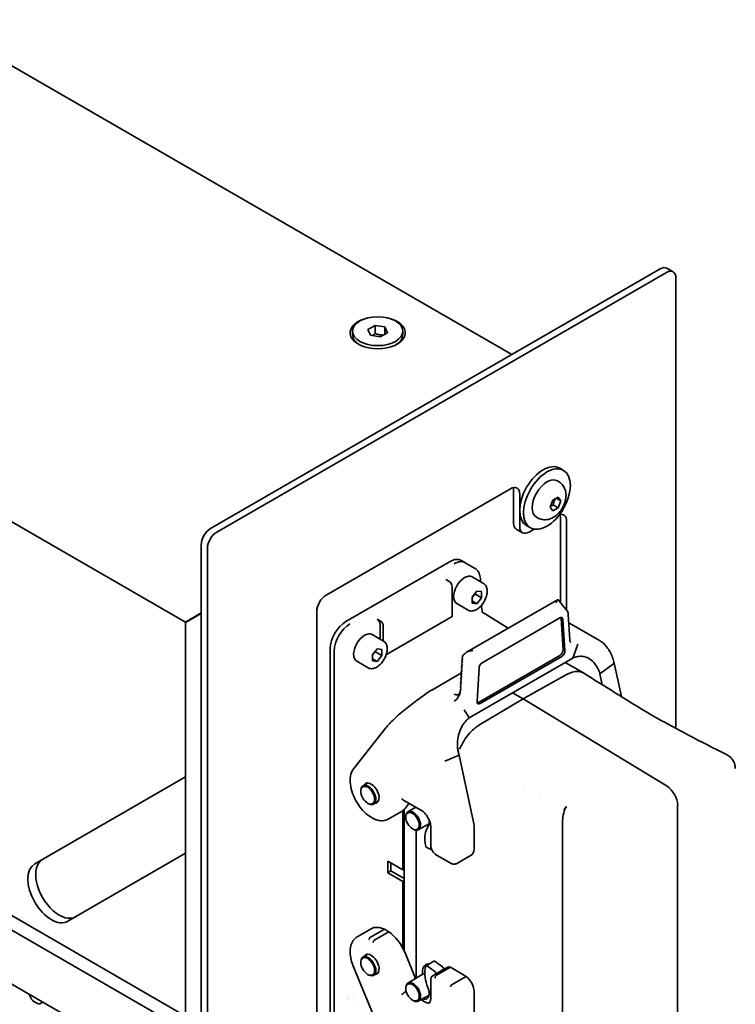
# Model space of a CAD drawing. Header units: millimetres. Extents: x 0 to 5940, y 0 to 4200.
# Tile 29 of 49: x 3631 to 3793, y 1926 to 2149. Entities that reach past the tile are written whole.
import ezdxf

# ---------------------------------------------------------------- set-up
doc = ezdxf.new("R2010")
doc.units = ezdxf.units.MM
doc.header["$LTSCALE"] = 10
doc.layers.add('Spigoli visibili(ISO)', color=7, linetype='Continuous', lineweight=35)

msp = doc.modelspace()

# ---------------------------------------------------------------- linework, layer by layer
at = {"layer": 'Spigoli visibili(ISO)'}
for p, q in [((3742.31, 2072.74), (3493.38, 2216.46)), ((3668.38, 2012.15), (3346.92, 2197.75)), ((3775.91, 2092.14), (3674.09, 2033.35)), ((3777.41, 2092.29), (3778.82, 2091.47)), ((3675.5, 2032.54), (3777.32, 2091.33)), ((3779.45, 2090.1), (3779.45, 1988.05)), ((3709.69, 2078.38), (3711.32, 2079.32)), ((3710.28, 2077.09), (3709.69, 2078.38)), ((3711.32, 2079.32), (3711.32, 2077.52)), ((3711.32, 2079.32), (3713.55, 2078.98)), ((3713.55, 2078.98), (3714.15, 2077.69)), ((3713.55, 2077.34), (3713.55, 2078.98)), ((3706.25, 2078.03), (3706.25, 2077.18)), ((3712.51, 2076.75), (3710.28, 2077.09)), ((3714.15, 2077.69), (3712.51, 2076.75)), ((3717.59, 2078.03), (3717.59, 2077.18)), ((3753.14, 2046.99), (3753.99, 2046.5)), ((3752.89, 2043.97), (3752.62, 2044.12)), ((3700.25, 2018.25), (3741.97, 2042.34)), ((3742.68, 2034.58), (3742.68, 2041.93)), ((3744.09, 2041.11), (3744.09, 2033.76)), ((3751.57, 2039.76), (3752.8, 2040.46)), ((3752.8, 2040.46), (3753.41, 2039.59)), ((3750.96, 2038.18), (3751.57, 2039.76)), ((3751.7, 2038.65), (3752.8, 2038.02)), ((3753.41, 2039.59), (3752.35, 2040.21)), ((3753.41, 2039.59), (3752.8, 2038.02)), ((3751.57, 2037.31), (3750.96, 2038.18)), ((3752.8, 2038.02), (3751.57, 2037.31)), ((3745.64, 2034), (3746.49, 2033.51)), ((3748.14, 2035.74), (3747.87, 2035.9)), ((3753.28, 2016.57), (3753.28, 2035.8)), ((3754.7, 2034.99), (3754.7, 2014.84)), ((3744.71, 2032.39), (3743.3, 2033.21)), ((3746.21, 2032.54), (3747.36, 2033.2)), ((3671.97, 2029.68), (3671.97, 1572.06)), ((3673.38, 1571.24), (3673.38, 2028.86)), ((3704.71, 2012.24), (3728.31, 2025.87)), ((3731.55, 2025.7), (3730.81, 2026.12)), ((3733.86, 2024.38), (3731.74, 2025.6)), ((3728.04, 2021.39), (3727.33, 2021.8)), ((3735.87, 2020.91), (3733.32, 2022.38)), ((3735.19, 2021.68), (3735.19, 2021.31)), ((3728.75, 2020.17), (3728.75, 2013.42)), ((3733.34, 2017.81), (3734.4, 2019.13)), ((3734.05, 2018.44), (3735.46, 2017.62)), ((3734.4, 2019.13), (3735.46, 2019.04)), ((3735.46, 2019.04), (3735.46, 2017.62)), ((3732.37, 2014.85), (3729.82, 2016.32)), ((3752.64, 2017.21), (3732.18, 2005.4)), ((3733.34, 2016.4), (3733.34, 2017.81)), ((3733.34, 2016.92), (3734.4, 2016.3)), ((3734.4, 2016.3), (3733.34, 2016.4)), ((3735.46, 2017.62), (3734.4, 2016.3)), ((3754.73, 2014.8), (3752.78, 2017.19)), ((3671.97, 2014.22), (3668.38, 2012.15)), ((3668.43, 2012.07), (3671.97, 2014.11)), ((3698.13, 1838.62), (3698.13, 2014.58)), ((3735.48, 2014.44), (3741.44, 2010.74)), ((3754.7, 2014.84), (3754.7, 2014.84)), ((3755.06, 2013.87), (3755.42, 2008.11)), ((3668.43, 1803.92), (3668.43, 2012.07)), ((3711.78, 2012.82), (3712.48, 2012.41)), ((3712.48, 2008.29), (3712.48, 2011.59)), ((3713.88, 2004.83), (3728.75, 2013.42)), ((3753.16, 2013.08), (3735.57, 2002.93)), ((3753.45, 2012.97), (3753.89, 2005.88)), ((3753.87, 2012.73), (3754.31, 2005.64)), ((3755.18, 2011.99), (3762.12, 2007.98)), ((3713.24, 2007.85), (3710.7, 2009.32)), ((3713.19, 2011.19), (3713.19, 2007.88)), ((3756.08, 2003.99), (3757.25, 2007.12)), ((3701.18, 1922.04), (3701.18, 2006.12)), ((3702.09, 2005.59), (3702.09, 1921.49)), ((3710.71, 2004.75), (3711.78, 2006.07)), ((3711.42, 2005.38), (3712.84, 2004.56)), ((3711.78, 2006.07), (3712.84, 2005.97)), ((3712.84, 2005.97), (3712.84, 2004.56)), ((3709.74, 2001.79), (3707.2, 2003.26)), ((3710.71, 2003.34), (3710.71, 2004.75)), ((3710.71, 2003.85), (3711.78, 2003.24)), ((3711.78, 2003.24), (3710.71, 2003.34)), ((3712.84, 2004.56), (3711.78, 2003.24)), ((3731.16, 2002.98), (3730.86, 2002.78)), ((3730.86, 2002.78), (3731.12, 2002.33)), ((3731.19, 2003.63), (3730.9, 2003.44)), ((3730.9, 2003.44), (3731.16, 2002.98)), ((3731.09, 2004.3), (3731.06, 2003.87)), ((3731.06, 2003.87), (3731.19, 2003.63)), ((3732.66, 1990.47), (3756.08, 2003.99)), ((3734.71, 1993.93), (3753.19, 2004.6)), ((3735.13, 1993.69), (3753.61, 2004.36)), ((3754.38, 2003.01), (3758.51, 2000.63)), ((3762.24, 2000.43), (3765.29, 2002.66)), ((3765.4, 2003.03), (3765.44, 2002.85)), ((3765.44, 2002.85), (3767.09, 1995.26)), ((3724.16, 1996.75), (3730.87, 2000.62)), ((3731, 2000.38), (3730.71, 2000.18)), ((3731.04, 2001.03), (3730.75, 2000.83)), ((3730.75, 2000.83), (3731, 2000.38)), ((3731.08, 2001.68), (3730.79, 2001.48)), ((3730.79, 2001.48), (3731.04, 2001.03)), ((3731.12, 2002.33), (3730.83, 2002.13)), ((3730.83, 2002.13), (3731.08, 2001.68)), ((3733.25, 2002), (3733.25, 2002)), ((3734.87, 2001.76), (3734.42, 1994.16)), ((3744.84, 1994.75), (3754.83, 2000.32)), ((3762.78, 1997.96), (3762.24, 2000.43)), ((3730.89, 1998.43), (3730.6, 1998.23)), ((3730.6, 1998.23), (3730.85, 1997.78)), ((3730.93, 1999.08), (3730.64, 1998.88)), ((3730.64, 1998.88), (3730.89, 1998.43)), ((3730.97, 1999.73), (3730.67, 1999.53)), ((3730.67, 1999.53), (3730.93, 1999.08)), ((3730.71, 2000.18), (3730.97, 1999.73)), ((3730.85, 1997.78), (3730.56, 1997.58)), ((3730.56, 1997.58), (3730.81, 1997.13)), ((3730.63, 1996.56), (3730.64, 1996.62)), ((3730.63, 1996.53), (3730.63, 1996.56)), ((3730.66, 1997.02), (3730.64, 1996.65)), ((3730.64, 1996.62), (3730.64, 1996.65)), ((3730.81, 1997.13), (3730.66, 1997.02)), ((3742.46, 1996.13), (3744.84, 1994.75)), ((3734.85, 1988.78), (3744.84, 1994.75)), ((3744.84, 1994.75), (3777.44, 1974.95)), ((3732.66, 1990.47), (3731.48, 1992.24)), ((3706.5, 1978.96), (3713.76, 1988.19)), ((3730.34, 1982.56), (3730.34, 1982.56)), ((3727.11, 1980.61), (3730.34, 1982.01)), ((3730.34, 1982.01), (3733.64, 1966.81)), ((3634.27, 1957.38), (3668.43, 1977.1)), ((3708.1, 1973.83), (3708.1, 1974)), ((3709.66, 1975.71), (3708.6, 1975.09)), ((3745.27, 1974.95), (3745.27, 1974.95)), ((3712.06, 1971.55), (3711, 1970.94)), ((3721.71, 1969.56), (3717.64, 1971.91)), ((3748.88, 1973.1), (3748.88, 1973.1)), ((3709.65, 1971.14), (3709.8, 1971.06)), ((3714.29, 1967.52), (3717.43, 1969.34)), ((3717.61, 1969.46), (3717.61, 1956.07)), ((3717.95, 1969.74), (3717.95, 1937.64)), ((3719.03, 1971.1), (3718.13, 1969.95)), ((3718.76, 1969.18), (3720.52, 1970.24)), ((3779.84, 1921.58), (3779.84, 1970.7)), ((3711.03, 1967.59), (3710.04, 1968.16)), ((3718.29, 1967.95), (3718.29, 1968.11)), ((3719.81, 1965.31), (3719.95, 1965.23)), ((3720.66, 1965.01), (3720.66, 1931.54)), ((3721.11, 1965.11), (3723.56, 1966.45)), ((3723.42, 1966.02), (3723.06, 1965.33)), ((3723.93, 1961.63), (3723.93, 1965.71)), ((3733.73, 1966.09), (3733.73, 1960.7)), ((3753.78, 1902.69), (3753.78, 1966.84)), ((3722.77, 1961.61), (3722.79, 1961.51)), ((3723.18, 1960.98), (3724.19, 1960.55)), ((3668.43, 1922.92), (3605.54, 1959.23)), ((3668.43, 1959.78), (3641.77, 1944.39)), ((3714.18, 1958.01), (3714.18, 1955.36)), ((3714.18, 1958.01), (3717.61, 1956.07)), ((3728.53, 1957.49), (3724.99, 1959.53)), ((3729.96, 1957.52), (3733.11, 1959.33)), ((3714.18, 1955.36), (3714.92, 1955.79)), ((3714.92, 1955.79), (3714.92, 1957.59)), ((3714.92, 1955.79), (3717.95, 1954.04)), ((3717.61, 1956.07), (3717.95, 1956.27)), ((3606.8, 1955.24), (3668.43, 1919.66)), ((3714.18, 1955.36), (3717.61, 1953.42)), ((3717.61, 1953.42), (3717.95, 1953.61)), ((3717.61, 1953.42), (3717.61, 1938.31)), ((3668.43, 1907.41), (3601.96, 1945.79)), ((3707.29, 1940.87), (3710.43, 1942.68)), ((3713.43, 1942.59), (3710.28, 1940.78)), ((3714.43, 1942.01), (3713.43, 1942.59)), ((3711.29, 1940.2), (3714.43, 1942.01)), ((3709.66, 1936.93), (3708.6, 1936.31)), ((3718.13, 1937.22), (3720.51, 1931.45)), ((3706.43, 1934.05), (3713.69, 1916.43)), ((3708.1, 1935.05), (3708.1, 1935.21)), ((3722.76, 1934.08), (3722.79, 1934.16)), ((3724.64, 1935.31), (3722.88, 1934.29)), ((3723.17, 1934.24), (3724.84, 1933.02)), ((3724.94, 1935.26), (3726.6, 1934.04)), ((3726.91, 1933.5), (3725.14, 1932.47)), ((3728.37, 1933.97), (3725.23, 1932.15)), ((3726.91, 1933.52), (3727.64, 1933.94)), ((3731.93, 1931.91), (3728.37, 1933.97)), ((3709.65, 1932.35), (3709.8, 1932.27)), ((3712.06, 1932.77), (3711, 1932.15)), ((3718.76, 1930.39), (3722.39, 1932.59)), ((3722.04, 1932.38), (3722.04, 1932.79)), ((3724.49, 1932.13), (3724.98, 1932.41)), ((3728.79, 1930.09), (3731.93, 1931.91)), ((3718.29, 1929.16), (3718.29, 1929.33)), ((3723.42, 1928.92), (3723.06, 1930.02)), ((3723.93, 1931.01), (3723.93, 1926.92)), ((3633.57, 1926.75), (3632.9, 1927.92)), ((3718.39, 1928.48), (3717.95, 1928.22)), ((3721.11, 1926.32), (3723.56, 1927.67)), ((3733.73, 1928.45), (3733.73, 1923.07)), ((3634.9, 1925.75), (3634.07, 1926.22)), ((3636.08, 1926.09), (3635.4, 1925.7)), ((3705.32, 1926.59), (3705.32, 1926.59)), ((3719.81, 1926.53), (3719.95, 1926.45)), ((3721.68, 1926.63), (3722.45, 1926.19))]:
    msp.add_line(p, q, dxfattribs=at)
for centre, major_axis, ratio, start_param, end_param in [((3775.91, 2089.69), (1.5, 2.6), 0.57735, 0, 0.785398), ((3777.32, 2088.88), (1.5, 2.6), 0.57735, 5.497787, 7.068583), ((3711.92, 2077.65), (6.25, 0), 0.57735, 2.054485, 7.370293), ((3711.92, 2077.18), (-5.67, 0), 0.57735, 0, 0.735477), ((3711.92, 2077.18), (5.67, 0), 0.57735, 5.547708, 6.283185), ((3749.39, 2040.5), (-3.75, -6.5), 0.57735, 3.141593, 6.283185), ((3741.97, 2039.89), (1.5, 2.6), 0.57735, 5.497787, 7.068583), ((3750.24, 2040.01), (-2.37, -4.11), 0.57735, 3.141593, 6.283185), ((3740.55, 2040.7), (-1.5, -2.6), 0.57735, 2.356194, 2.65071), ((3752.58, 2033.76), (1.5, 2.6), 0.57735, 5.497787, 6.848452), ((3751.16, 2034.58), (-1.5, -2.6), 0.57735, 2.356194, 2.65071), ((3744.8, 2035.8), (-1.5, -2.6), 0.57735, 5.497787, 6.283185), ((3674.09, 2030.9), (-1.5, -2.6), 0.57735, 3.926991, 5.497787), ((3675.5, 2030.09), (1.5, 2.6), 0.57735, 0.785398, 2.356194), ((3746.21, 2034.99), (-1.5, -2.6), 0.57735, 5.497787, 7.068583), ((3728.31, 2021.79), (2.5, 4.33), 0.57735, 0, 0.785398), ((3729.24, 2021.27), (2.5, 4.33), 0.57735, 0, 0.785398), ((3731.57, 2019.35), (-1.75, -3.03), 0.57735, 3.141593, 6.283185), ((3728.04, 2020.58), (0.5, -0.866), 0.57735, 0.785398, 2.356194), ((3700.25, 2015.8), (-1.5, -2.6), 0.57735, 3.926991, 5.497787), ((3751.19, 2015.97), (1.59, 1.22), 0.183633, 0.005603, 0.22064), ((3704.71, 2008.16), (2.5, 4.33), 0.57735, 0.785398, 2.356194), ((3705.62, 2007.63), (2.5, 4.33), 0.57735, 0.785398, 2.356194), ((3711.78, 2012), (0.5, -0.866), 0.57735, 0.785398, 2.356194), ((3712.48, 2011.59), (-0.5, 0.866), 0.57735, 3.926991, 5.497787), ((3753.16, 2012.27), (0.5, 0.866), 0.57735, 5.5676, 7.068583), ((3752.74, 2012.51), (-0.5, -0.866), 0.57735, 2.426008, 2.709731), ((3708.95, 2006.29), (-1.75, -3.03), 0.57735, 3.141593, 6.283185), ((3732.41, 2005.12), (1.59, 1.22), 0.183633, 1.666108, 2.390424), ((3753.19, 2005.42), (-0.5, -0.866), 0.57735, 0.785398, 2.426008), ((3753.61, 2005.18), (-0.5, -0.866), 0.57735, 0.785398, 2.426008), ((3733.05, 2005.27), (-1.39, -2.41), 0.57735, 5.373348, 5.42797), ((3735.57, 2002.11), (-0.5, -0.866), 0.57735, 3.926991, 5.427974), ((3764.96, 2002.74), (0.488, 0.11), 0.387059, 6.279935, 6.283205), ((3729.22, 1995.83), (-1, -1.73), 0.57735, 0.785398, 2.275779), ((3729.22, 1995.83), (-1, -1.73), 0.57735, 2.275779, 2.286381), ((3722.91, 1989.69), (-3.75, -6.5), 0.577521, 4.272131, 4.272947), ((3729.23, 1997.47), (1, -1.73), 0.57735, 5.497787, 6.210312), ((3735.13, 1994.51), (-0.5, -0.866), 0.57735, 5.427974, 7.068583), ((3734.71, 1994.75), (0.5, 0.866), 0.57735, 3.573454, 3.926991), ((3714.15, 1987.88), (-0.393, 0.309), 0.79557, 6.264219, 6.283185), ((3710.43, 1973.38), (1.28, -2.21), 0.57735, 5.938484, 9.769479), ((3709.8, 1973.02), (-1.2, 2.08), 0.57735, 2.356194, 7.068583), ((3777.37, 1972.13), (-1.75, 3.03), 0.577522, 3.927131, 5.471451), ((3717.75, 1972.42), (0.107, -0.555), 0.702618, 4.951086, 5.736484), ((3713.93, 1975.4), (3.5, -6.06), 0.57735, 0, 0.226893), ((3719.95, 1967.15), (1.18, -2.04), 0.57735, 5.497787, 10.210176), ((3721.81, 1967.81), (1.25, -2.17), 0.57735, 0.350396, 1.108203), ((3727.55, 1960.33), (-3.5, 6.06), 0.57735, 0.350396, 1.048528), ((3731.61, 1967.31), (1.5, -2.6), 0.57735, 0.785398, 1.064651), ((3723.13, 1961.41), (0.25, -0.433), 0.57735, 4.19012, 5.631762), ((3731.61, 1961.93), (1.5, -2.6), 0.57735, 0, 0.785398), ((3639.79, 1951.91), (-3.75, 6.5), 0.57735, 0, 3.141593), ((3638.02, 1950.89), (3.75, -6.5), 0.57735, 3.141593, 6.283185), ((3713.93, 1936.62), (-3.5, 6.06), 0.57735, 5.599403, 6.283185), ((3713.93, 1936.62), (3.5, -6.06), 0.57735, 1.343904, 2.254578), ((3709.8, 1934.23), (1.2, -2.08), 0.57735, 5.497787, 10.210176), ((3710.43, 1934.6), (1.28, -2.21), 0.57735, 5.938484, 9.769479), ((3724.83, 1931.18), (-1.97, 3.42), 0.57735, 5.906751, 7.068583), ((3727.54, 1929.84), (-3.5, 6.06), 0.57735, 0.522269, 1.2204), ((3723.13, 1933.86), (-0.25, 0.433), 0.57735, 5.363812, 6.805454), ((3724.89, 1934.88), (-0.25, 0.433), 0.57735, 5.363812, 6.283185), ((3726.56, 1933.66), (0.25, -0.433), 0.57735, 0.87703, 2.222219), ((3728.64, 1932.21), (-1, 1.73), 0.57735, 5.688099, 6.283185), ((3724.79, 1932.64), (0.25, -0.433), 0.57735, 0.877029, 2.222219), ((3725.98, 1930.68), (-1, 1.73), 0.57735, 6.136891, 6.283185), ((3731.61, 1929.68), (1.5, -2.6), 0.57735, 0.785398, 2.200884), ((3719.95, 1928.37), (1.18, -2.04), 0.57735, 5.497787, 10.210176), ((3634.07, 1927.04), (0.5, -0.866), 0.57735, 4.712389, 5.497787), ((3705.2, 1924.35), (1.5, 2.6), 0.57735, 0.750721, 0.750834), ((3705.2, 1924.35), (1.5, 2.6), 0.57735, 0.232208, 0.232256), ((3717.75, 1927.92), (-0.396, -0.347), 0.232045, 4.005804, 5.576601), ((3721.81, 1928.99), (1.25, -2.17), 0.57735, 5.62536, 7.503586), ((3634.9, 1926.56), (0.5, -0.866), 0.57735, 5.497787, 6.283185), ((3705.2, 1924.35), (-1.5, -2.6), 0.57735, 2.496937, 2.496963), ((3722.45, 1928.64), (1.5, -2.6), 0.57735, 5.497787, 6.102849)]:
    msp.add_ellipse(centre, major_axis=major_axis, ratio=ratio, start_param=start_param, end_param=end_param, dxfattribs=at)
for centre, major_axis in [((3711.92, 2078.03), (5.67, 0)), ((3750.24, 2040.01), (-3.75, -6.5)), ((3709.65, 1972.93), (-1.1, 1.91)), ((3719.81, 1967.07), (1.08, -1.86)), ((3709.65, 1934.15), (1.1, -1.91)), ((3719.81, 1928.29), (1.08, -1.86))]:
    msp.add_ellipse(centre, major_axis=major_axis, ratio=0.57735, dxfattribs=at)
for points, weights in [([(3711.32, 2077.52), (3710.99, 2077.22), (3710.69, 2077.03)], [1, 1.05786936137, 1.07244394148]), ([(3713.23, 2077.16), (3712.31, 2077.13), (3711.32, 2077.52)], [1.03486114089, 1.13467866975, 1]), ([(3751.04, 2038.38), (3751.31, 2038.53), (3751.7, 2038.65)], [1.07672477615, 1.07039454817, 1]), ([(3751.7, 2038.65), (3751.82, 2039.5), (3752.25, 2040.15)], [1, 1.14666441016, 1.01523736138]), ([(3733.34, 2017.73), (3733.61, 2018.09), (3734.05, 2018.44)], [1.07507328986, 1.09062147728, 1]), ([(3734.05, 2018.44), (3734.03, 2018.55), (3734.01, 2018.64)], [1, 1.01779072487, 1.03148954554]), ([(3710.71, 2004.66), (3710.98, 2005.03), (3711.42, 2005.38)], [1.07507328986, 1.09062147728, 1]), ([(3711.42, 2005.38), (3711.4, 2005.48), (3711.38, 2005.58)], [1, 1.01779072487, 1.03148954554])]:
    msp.add_rational_spline(points, weights, degree=2, dxfattribs=at)
for points, knots in [([(3752.89, 2043.97), (3753.2, 2043.79), (3753.47, 2043.56), (3753.94, 2043.02), (3754.12, 2042.71), (3754.41, 2042.04), (3754.5, 2041.66), (3754.59, 2040.83), (3754.56, 2040.38), (3754.39, 2039.44), (3754.23, 2038.95), (3753.79, 2038.01), (3753.52, 2037.57), (3752.87, 2036.76), (3752.5, 2036.4), (3751.63, 2035.79), (3751.15, 2035.54), (3750.15, 2035.31), (3749.68, 2035.27), (3748.83, 2035.42), (3748.47, 2035.55), (3748.14, 2035.74)], [0.785398, 0.785398, 0.785398, 0.785398, 0.981426, 0.981426, 1.1927, 1.1927, 1.452209, 1.452209, 1.79607, 1.79607, 2.206076, 2.206076, 2.619257, 2.619257, 3.033668, 3.033668, 3.431297, 3.431297, 3.718487, 3.718487, 3.926991, 3.926991, 3.926991, 3.926991]), ([(3735.19, 2021.68), (3735.19, 2021.89), (3735.18, 2022.11), (3735.11, 2022.53), (3735.07, 2022.73), (3734.93, 2023.12), (3734.85, 2023.31), (3734.64, 2023.67), (3734.51, 2023.84), (3734.21, 2024.14), (3734.05, 2024.27), (3733.86, 2024.38)], [1.5707963, 1.5707963, 1.5707963, 1.5707963, 1.727876, 1.727876, 1.8849556, 1.8849556, 2.0420352, 2.0420352, 2.1991149, 2.1991149, 2.3561945, 2.3561945, 2.3561945, 2.3561945]), ([(3735.87, 2020.91), (3736.06, 2020.8), (3736.22, 2020.65), (3736.49, 2020.27), (3736.58, 2020.04), (3736.71, 2019.51), (3736.73, 2019.2), (3736.68, 2018.54), (3736.6, 2018.19), (3736.38, 2017.5), (3736.22, 2017.15), (3735.86, 2016.5), (3735.64, 2016.2), (3735.17, 2015.65), (3734.91, 2015.41), (3734.36, 2015.01), (3734.07, 2014.86), (3733.5, 2014.67), (3733.22, 2014.63), (3732.74, 2014.69), (3732.54, 2014.75), (3732.37, 2014.85)], [2.356194, 2.356194, 2.356194, 2.356194, 2.62004, 2.62004, 2.90797, 2.90797, 3.235922, 3.235922, 3.575537, 3.575537, 3.912522, 3.912522, 4.247836, 4.247836, 4.584557, 4.584557, 4.924118, 4.924118, 5.253951, 5.253951, 5.497787, 5.497787, 5.497787, 5.497787]), ([(3752.69, 2017.22), (3752.62, 2017.22), (3752.56, 2017.14), (3752.42, 2016.88), (3752.34, 2016.71), (3752.25, 2016.54)], [-0.1481318, -0.1481318, -0.1481318, -0.1481318, -0.0740659, -0.0740659, 0, 0, 0, 0]), ([(3754.73, 2014.8), (3754.83, 2014.68), (3754.91, 2014.53), (3755.02, 2014.22), (3755.05, 2014.05), (3755.06, 2013.87)], [0, 0, 0, 0, 0.0613281, 0.0613281, 0.12316, 0.12316, 0.12316, 0.12316]), ([(3713.24, 2007.85), (3713.43, 2007.74), (3713.59, 2007.59), (3713.86, 2007.21), (3713.96, 2006.98), (3714.08, 2006.44), (3714.1, 2006.13), (3714.05, 2005.47), (3713.98, 2005.13), (3713.75, 2004.43), (3713.6, 2004.09), (3713.23, 2003.44), (3713.01, 2003.13), (3712.54, 2002.59), (3712.28, 2002.34), (3711.73, 2001.95), (3711.45, 2001.79), (3710.88, 2001.6), (3710.59, 2001.57), (3710.11, 2001.62), (3709.92, 2001.69), (3709.74, 2001.79)], [2.356194, 2.356194, 2.356194, 2.356194, 2.62004, 2.62004, 2.90797, 2.90797, 3.235922, 3.235922, 3.575537, 3.575537, 3.912522, 3.912522, 4.247836, 4.247836, 4.584557, 4.584557, 4.924118, 4.924118, 5.253951, 5.253951, 5.497787, 5.497787, 5.497787, 5.497787]), ([(3755.42, 2008.11), (3755.42, 2008.04), (3755.43, 2007.97), (3755.46, 2007.85), (3755.47, 2007.8), (3755.51, 2007.71), (3755.53, 2007.67), (3755.57, 2007.6), (3755.59, 2007.58), (3755.64, 2007.54), (3755.66, 2007.52), (3755.68, 2007.51)], [4.7822022, 4.7822022, 4.7822022, 4.7822022, 4.9253191, 4.9253191, 5.0684361, 5.0684361, 5.2115531, 5.2115531, 5.3546701, 5.3546701, 5.4977871, 5.4977871, 5.4977871, 5.4977871]), ([(3762.12, 2007.98), (3762.75, 2007.62), (3763.33, 2007.11), (3764.31, 2005.86), (3764.73, 2005.09), (3765.19, 2003.87), (3765.31, 2003.45), (3765.4, 2003.03)], [0, 0, 0, 0, 0.2846311, 0.2846311, 0.5827415, 0.5827415, 0.723219, 0.723219, 0.723219, 0.723219]), ([(3732.04, 2005.3), (3732.2, 2005.43), (3732.45, 2005.53), (3732.91, 2005.65), (3733.21, 2005.67), (3733.45, 2005.68)], [0.3271125, 0.3271125, 0.3271125, 0.3271125, 0.392473, 0.392473, 0.4713265, 0.4713265, 0.4713265, 0.4713265]), ([(3756.08, 2003.99), (3756.43, 2004.14), (3756.78, 2004.26), (3757.54, 2004.41), (3757.95, 2004.43), (3758.81, 2004.32), (3759.25, 2004.17), (3760.09, 2003.71), (3760.48, 2003.39), (3761.15, 2002.65), (3761.42, 2002.25), (3761.77, 2001.62), (3761.87, 2001.42), (3762.07, 2000.95), (3762.17, 2000.69), (3762.24, 2000.43)], [0, 0, 0, 0, 0.1333256, 0.1333256, 0.2912575, 0.2912575, 0.4715118, 0.4715118, 0.6606243, 0.6606243, 0.8238933, 0.8238933, 0.898598, 0.898598, 0.9873361, 0.9873361, 0.9873361, 0.9873361]), ([(3758.58, 2000.58), (3758.5, 2000.63), (3758.41, 2000.68), (3757.98, 2000.88), (3757.62, 2000.96), (3756.85, 2000.99), (3756.44, 2000.93), (3755.83, 2000.76), (3755.63, 2000.69), (3755.11, 2000.47), (3754.87, 2000.34), (3754.84, 2000.32)], [0.1352449, 0.1352449, 0.1352449, 0.1352449, 0.1892442, 0.1892442, 0.3770594, 0.3770594, 0.5579946, 0.5579946, 0.6442847, 0.6442847, 0.77859, 0.77859, 0.77859, 0.77859]), ([(3758.58, 2000.58), (3760.91, 1999.13), (3763.23, 1997.68), (3768.33, 1994.48), (3771.07, 1992.76), (3779.39, 1987.97), (3785.13, 1985.04), (3790.92, 1982.14)], [0, 0, 0, 0, 1, 1, 2.20015, 2.20015, 4.552472, 4.552472, 4.552472, 4.552472]), ([(3713.91, 1988.37), (3714.45, 1989.02), (3715.17, 1989.76), (3716.85, 1991.29), (3717.84, 1992.12), (3719.32, 1993.29), (3719.78, 1993.64), (3721, 1994.57), (3721.79, 1995.15), (3723.01, 1996.03), (3723.49, 1996.37), (3723.97, 1996.64)], [0, 0, 0, 0, 0.412524, 0.412524, 0.821842, 0.821842, 0.993121, 0.993121, 1.281392, 1.281392, 1.479861, 1.479861, 1.479861, 1.479861]), ([(3730.14, 1995.71), (3730.14, 1995.71), (3730.15, 1995.71), (3730.19, 1995.74), (3730.21, 1995.76), (3730.27, 1995.81), (3730.3, 1995.85), (3730.39, 1995.96), (3730.44, 1996.03), (3730.54, 1996.22), (3730.59, 1996.36), (3730.63, 1996.54), (3730.64, 1996.58), (3730.64, 1996.62)], [0.0129328, 0.0129328, 0.0129328, 0.0129328, 0.0338775, 0.0338775, 0.0528718, 0.0528718, 0.0753562, 0.0753562, 0.1076455, 0.1076455, 0.1580046, 0.1580046, 0.1732457, 0.1732457, 0.1732457, 0.1732457]), ([(3730.34, 1982.01), (3730.27, 1982.28), (3730.2, 1982.55), (3730.1, 1983.07), (3730.06, 1983.31), (3729.96, 1984.09), (3729.95, 1984.63), (3730.03, 1985.81), (3730.15, 1986.43), (3730.52, 1987.58), (3730.75, 1988.12), (3731.28, 1989.03), (3731.56, 1989.41), (3732.12, 1990.02), (3732.39, 1990.27), (3732.66, 1990.47)], [-0.9873361, -0.9873361, -0.9873361, -0.9873361, -0.898598, -0.898598, -0.8238933, -0.8238933, -0.6606243, -0.6606243, -0.4715118, -0.4715118, -0.2912575, -0.2912575, -0.1333256, -0.1333256, 0, 0, 0, 0]), ([(3734.85, 1988.78), (3734.81, 1988.76), (3734.58, 1988.62), (3734.07, 1988.24), (3733.87, 1988.08), (3733.27, 1987.55), (3732.87, 1987.15), (3732.1, 1986.23), (3731.74, 1985.73), (3731.08, 1984.66), (3730.78, 1984.1), (3730.54, 1983.53)], [0.00025574, 0.00025574, 0.00025574, 0.00025574, 0.00969975, 0.00969975, 0.01576744, 0.01576744, 0.02849035, 0.02849035, 0.04169704, 0.04169704, 0.05500414, 0.05500414, 0.05500414, 0.05500414]), ([(3730.45, 1983.47), (3730.45, 1983.48), (3730.45, 1983.48), (3730.46, 1983.48), (3730.46, 1983.48), (3730.46, 1983.48), (3730.46, 1983.48), (3730.47, 1983.48)], [-0.002550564, -0.002550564, -0.002550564, -0.002550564, -0.001995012, -0.001995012, -0.001061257, -0.001061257, -0.000005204, -0.000005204, -0.000005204, -0.000005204]), ([(3730.47, 1983.48), (3730.47, 1983.49), (3730.48, 1983.49), (3730.49, 1983.49), (3730.5, 1983.49), (3730.51, 1983.5), (3730.52, 1983.5), (3730.52, 1983.51), (3730.53, 1983.51), (3730.53, 1983.52), (3730.53, 1983.52), (3730.53, 1983.53), (3730.54, 1983.53)], [0.0001115, 0.0001115, 0.0001115, 0.0001115, 0.2550742, 0.2550742, 0.2550742, 0.6601812, 0.6601812, 0.6601812, 0.8653517, 0.8653517, 0.8653517, 1, 1, 1, 1]), ([(3790.92, 1982.14), (3791.23, 1981.98), (3791.53, 1981.78), (3792.06, 1981.27), (3792.29, 1980.97), (3792.63, 1980.34), (3792.75, 1980), (3792.85, 1979.54), (3792.87, 1979.42), (3792.88, 1979.24), (3792.89, 1979.19), (3792.89, 1979.07), (3792.89, 1979.01), (3792.89, 1978.95)], [0, 0, 0, 0, 0.106941, 0.106941, 0.218061, 0.218061, 0.3239518, 0.3239518, 0.3592484, 0.3592484, 0.3767427, 0.3767427, 0.3951068, 0.3951068, 0.3951068, 0.3951068]), ([(3710.03, 1968.17), (3709.49, 1968.55), (3708.96, 1969.02), (3707.99, 1970.1), (3707.55, 1970.7), (3706.79, 1971.98), (3706.47, 1972.66), (3705.99, 1974.03), (3705.82, 1974.72), (3705.66, 1976.05), (3705.67, 1976.68), (3705.88, 1977.84), (3706.08, 1978.36), (3706.41, 1978.85), (3706.45, 1978.9), (3706.5, 1978.96)], [0.102823, 0.102823, 0.102823, 0.102823, 0.434994, 0.434994, 0.765308, 0.765308, 1.094578, 1.094578, 1.42467, 1.42467, 1.756704, 1.756704, 2.084915, 2.084915, 2.129302, 2.129302, 2.129302, 2.129302]), ([(3723.93, 1965.71), (3723.93, 1965.94), (3723.9, 1966.21), (3723.78, 1966.76), (3723.68, 1967.05), (3723.43, 1967.63), (3723.27, 1967.92), (3722.92, 1968.45), (3722.72, 1968.7), (3722.31, 1969.13), (3722.09, 1969.31), (3721.82, 1969.49), (3721.76, 1969.53), (3721.71, 1969.56)], [1.570796, 1.570796, 1.570796, 1.570796, 1.863091, 1.863091, 2.160192, 2.160192, 2.461112, 2.461112, 2.762563, 2.762563, 3.061074, 3.061074, 3.141593, 3.141593, 3.141593, 3.141593]), ([(3753.78, 1966.84), (3753.78, 1967.34), (3753.84, 1967.89), (3754.02, 1968.8), (3754.11, 1969.15), (3754.22, 1969.5)], [0, 0, 0, 0, 0.18084, 0.18084, 0.2922025, 0.2922025, 0.2922025, 0.2922025]), ([(3754.11, 1969.59), (3754.11, 1969.61), (3754.12, 1969.64), (3754.13, 1969.66), (3754.14, 1969.68), (3754.15, 1969.71), (3754.16, 1969.73), (3754.17, 1969.76), (3754.18, 1969.79), (3754.2, 1969.81), (3754.21, 1969.84), (3754.23, 1969.87), (3754.24, 1969.9), (3754.26, 1969.93), (3754.28, 1969.96), (3754.3, 1969.99), (3754.33, 1970.02), (3754.35, 1970.05), (3754.37, 1970.08), (3754.4, 1970.12), (3754.43, 1970.15), (3754.46, 1970.19), (3754.49, 1970.22), (3754.52, 1970.25), (3754.55, 1970.28), (3754.58, 1970.31), (3754.62, 1970.35), (3754.65, 1970.38)], [0, 0, 0, 0, 0.0847811, 0.0847811, 0.0847811, 0.1770612, 0.1770612, 0.1770612, 0.2769415, 0.2769415, 0.2769415, 0.3844385, 0.3844385, 0.3844385, 0.4994807, 0.4994807, 0.4994807, 0.6129089, 0.6129089, 0.6129089, 0.7496468, 0.7496468, 0.7496468, 0.875199, 0.875199, 0.875199, 0.9999984, 0.9999984, 0.9999984, 0.9999984]), ([(3754.65, 1970.38), (3754.54, 1970.21), (3754.45, 1970.05), (3754.37, 1969.88), (3754.33, 1969.81), (3754.3, 1969.74), (3754.28, 1969.67), (3754.25, 1969.62), (3754.23, 1969.56), (3754.22, 1969.51), (3754.22, 1969.5), (3754.22, 1969.5), (3754.22, 1969.5)], [0.0000016, 0.0000016, 0.0000016, 0.0000016, 0.50028, 0.50028, 0.50028, 0.7063689, 0.7063689, 0.7063689, 0.8727325, 0.8727325, 0.8727325, 0.878485, 0.878485, 0.878485, 0.878485]), ([(3709.95, 1968.38), (3709.95, 1968.38), (3709.95, 1968.38), (3709.95, 1968.33), (3709.95, 1968.28), (3709.99, 1968.21), (3710.01, 1968.18), (3710.04, 1968.16)], [-0.15731478, -0.15731478, -0.15731478, -0.15731478, -0.15694267, -0.15694267, -0.137053, -0.137053, -0.11787566, -0.11787566, -0.11787566, -0.11787566]), ([(3710.92, 1967.83), (3710.92, 1967.82), (3710.92, 1967.82), (3710.92, 1967.77), (3710.93, 1967.72), (3710.97, 1967.64), (3711, 1967.61), (3711.04, 1967.59), (3711.04, 1967.58), (3711.05, 1967.58)], [-0.00037211, -0.00037211, -0.00037211, -0.00037211, 0, 0, 0.01988967, 0.01988967, 0.03943879, 0.03943879, 0.04191226, 0.04191226, 0.04191226, 0.04191226]), ([(3714.29, 1967.52), (3714.1, 1967.42), (3713.91, 1967.34), (3713.5, 1967.21), (3713.29, 1967.18), (3712.86, 1967.15), (3712.64, 1967.15), (3712.19, 1967.21), (3711.96, 1967.26), (3711.5, 1967.39), (3711.28, 1967.48), (3711.05, 1967.58)], [5.4977871, 5.4977871, 5.4977871, 5.4977871, 5.6343565, 5.6343565, 5.7709259, 5.7709259, 5.9074953, 5.9074953, 6.0440647, 6.0440647, 6.1806341, 6.1806341, 6.1806341, 6.1806341]), ([(3724.97, 1959.55), (3724.85, 1959.64), (3724.73, 1959.75), (3724.53, 1960), (3724.43, 1960.13), (3724.26, 1960.41), (3724.19, 1960.56), (3724.06, 1960.86), (3724.02, 1961.01), (3723.95, 1961.32), (3723.93, 1961.47), (3723.93, 1961.63)], [0.199336, 0.199336, 0.199336, 0.199336, 0.473628, 0.473628, 0.74792, 0.74792, 1.022212, 1.022212, 1.296504, 1.296504, 1.570796, 1.570796, 1.570796, 1.570796]), ([(3724.91, 1959.75), (3724.91, 1959.75), (3724.91, 1959.74), (3724.9, 1959.69), (3724.91, 1959.65), (3724.94, 1959.58), (3724.96, 1959.55), (3724.99, 1959.53)], [-0.15756709, -0.15756709, -0.15756709, -0.15756709, -0.15711342, -0.15711342, -0.1370968, -0.1370968, -0.11799365, -0.11799365, -0.11799365, -0.11799365]), ([(3728.41, 1957.73), (3728.41, 1957.72), (3728.41, 1957.72), (3728.41, 1957.67), (3728.43, 1957.62), (3728.47, 1957.53), (3728.5, 1957.5), (3728.54, 1957.48), (3728.55, 1957.48), (3728.56, 1957.47)], [-0.00042036, -0.00042036, -0.00042036, -0.00042036, 0, 0, 0.0199456, 0.0199456, 0.03951671, 0.03951671, 0.04373844, 0.04373844, 0.04373844, 0.04373844]), ([(3729.96, 1957.52), (3729.88, 1957.47), (3729.79, 1957.43), (3729.61, 1957.37), (3729.51, 1957.35), (3729.32, 1957.33), (3729.22, 1957.33), (3729.03, 1957.34), (3728.94, 1957.36), (3728.75, 1957.41), (3728.65, 1957.44), (3728.56, 1957.47)], [5.4977871, 5.4977871, 5.4977871, 5.4977871, 5.6231892, 5.6231892, 5.7485912, 5.7485912, 5.8739932, 5.8739932, 5.9993952, 5.9993952, 6.1247972, 6.1247972, 6.1247972, 6.1247972]), ([(3707.29, 1940.87), (3706.93, 1940.66), (3706.62, 1940.37), (3706.14, 1939.66), (3705.96, 1939.25), (3705.73, 1938.35), (3705.68, 1937.85), (3705.7, 1936.82), (3705.77, 1936.27), (3706.02, 1935.17), (3706.2, 1934.6), (3706.43, 1934.05)], [3.926991, 3.926991, 3.926991, 3.926991, 4.195772, 4.195772, 4.464552, 4.464552, 4.733333, 4.733333, 5.002114, 5.002114, 5.270894, 5.270894, 5.270894, 5.270894]), ([(3710.28, 1940.78), (3710.24, 1940.75), (3710.19, 1940.72), (3710.11, 1940.63), (3710.07, 1940.57), (3710.01, 1940.46), (3709.99, 1940.4), (3709.95, 1940.28), (3709.95, 1940.22), (3709.95, 1940.16), (3709.95, 1940.16), (3709.95, 1940.16)], [0.07847133, 0.07847133, 0.07847133, 0.07847133, 0.09798108, 0.09798108, 0.11750387, 0.11750387, 0.137053, 0.137053, 0.15694267, 0.15694267, 0.15731478, 0.15731478, 0.15731478, 0.15731478]), ([(3711.29, 1940.2), (3711.24, 1940.17), (3711.2, 1940.14), (3711.11, 1940.05), (3711.07, 1940), (3711, 1939.89), (3710.97, 1939.83), (3710.93, 1939.71), (3710.92, 1939.65), (3710.92, 1939.6), (3710.92, 1939.6), (3710.92, 1939.6)], [-0.07847134, -0.07847134, -0.07847134, -0.07847134, -0.0589616, -0.0589616, -0.03943879, -0.03943879, -0.01988967, -0.01988967, 0, 0, 0.00037211, 0.00037211, 0.00037211, 0.00037211]), ([(3724.49, 1932.13), (3724.41, 1932.08), (3724.34, 1932.02), (3724.22, 1931.9), (3724.16, 1931.83), (3724.07, 1931.68), (3724.04, 1931.6), (3723.98, 1931.43), (3723.96, 1931.35), (3723.94, 1931.18), (3723.93, 1931.09), (3723.93, 1931.01)], [3.9269908, 3.9269908, 3.9269908, 3.9269908, 4.0840704, 4.0840704, 4.2411501, 4.2411501, 4.3982297, 4.3982297, 4.5553093, 4.5553093, 4.712389, 4.712389, 4.712389, 4.712389]), ([(3725.23, 1932.15), (3725.18, 1932.13), (3725.14, 1932.09), (3725.05, 1932), (3725.02, 1931.94), (3724.96, 1931.83), (3724.94, 1931.77), (3724.91, 1931.64), (3724.9, 1931.58), (3724.91, 1931.52), (3724.91, 1931.52), (3724.91, 1931.52)], [0.07855672, 0.07855672, 0.07855672, 0.07855672, 0.09801078, 0.09801078, 0.11750776, 0.11750776, 0.13709681, 0.13709681, 0.15711343, 0.15711343, 0.1575671, 0.1575671, 0.1575671, 0.1575671]), ([(3728.79, 1930.09), (3728.75, 1930.07), (3728.7, 1930.03), (3728.61, 1929.94), (3728.57, 1929.89), (3728.5, 1929.78), (3728.47, 1929.73), (3728.43, 1929.61), (3728.41, 1929.55), (3728.41, 1929.5), (3728.41, 1929.5), (3728.41, 1929.5)], [-0.07850614, -0.07850614, -0.07850614, -0.07850614, -0.05902621, -0.05902621, -0.03951671, -0.03951671, -0.0199456, -0.0199456, 0, 0, 0.00042036, 0.00042036, 0.00042036, 0.00042036]), ([(3723.93, 1926.92), (3723.93, 1926.8), (3723.92, 1926.68), (3723.89, 1926.46), (3723.87, 1926.36), (3723.81, 1926.18), (3723.77, 1926.1), (3723.69, 1925.97), (3723.65, 1925.92), (3723.56, 1925.82), (3723.51, 1925.79), (3723.46, 1925.75)], [4.712389, 4.712389, 4.712389, 4.712389, 4.8694686, 4.8694686, 5.0265482, 5.0265482, 5.1836279, 5.1836279, 5.3407075, 5.3407075, 5.4977871, 5.4977871, 5.4977871, 5.4977871])]:
    msp.add_open_spline(points, degree=3, knots=knots, dxfattribs=at)
for points in [[(3735.4, 2015.91), (3735.49, 2015.43), (3735.55, 2014.95), (3735.61, 2014.49)], [(3735.61, 2014.48), (3735.61, 2014.48), (3735.61, 2014.48), (3735.61, 2014.49)], [(3735.61, 2014.48), (3735.61, 2014.45), (3735.63, 2014.38), (3735.65, 2014.33)], [(3762.12, 2007.98), (3762.12, 2007.98), (3762.12, 2007.98), (3762.12, 2007.98)], [(3723.97, 1996.64), (3724.03, 1996.68), (3724.1, 1996.72), (3724.16, 1996.75)], [(3713.76, 1988.19), (3713.81, 1988.25), (3713.86, 1988.31), (3713.91, 1988.37)]]:
    msp.add_open_spline(points, degree=3, dxfattribs=at)

doc.saveas('drawing.dxf')
